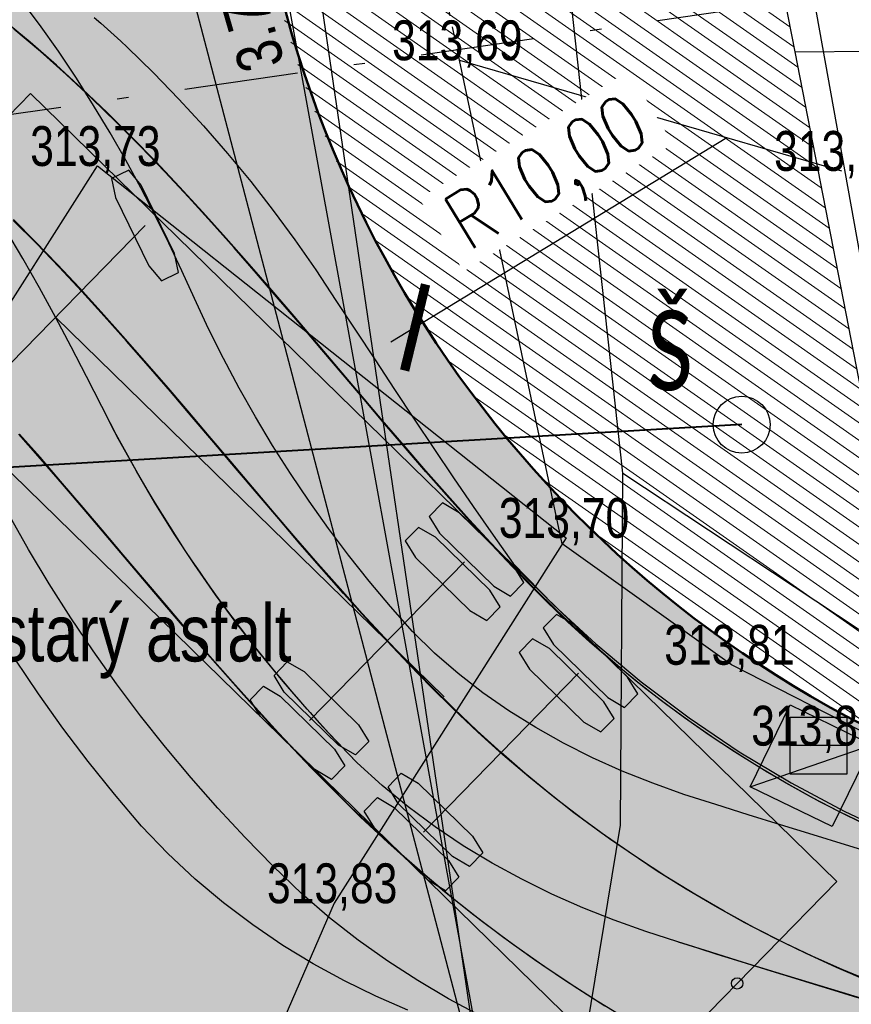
# Model space of a CAD drawing. Extents: x -783215 to -782699, y -1044860 to -1044498.
# Tile 26 of 60: x -783064.43 to -783057.12, y -1044721.93 to -1044713.29. Entities that reach past the tile are written whole.
import ezdxf
from ezdxf.enums import TextEntityAlignment as Align

# ---------------------------------------------------------------- set-up
doc = ezdxf.new("R2010")
doc.units = 0
doc.header["$MEASUREMENT"] = 0
for name, pattern in [('DASHED2', [0.375, 0.25, -0.125]), ('HIDDEN', [0.375, 0.25, -0.125]), ('ČERCHOVANÁX2', [2, 1, -0.5, 0, -0.5])]:
    doc.linetypes.add(name, pattern=pattern)
doc.layers.get('0').update_dxf_attribs({"linetype": 'CONTINUOUS'})
for name, color, linetype in [('51_DRAHY_KOL_SITUACE', 21, 'CONTINUOUS'), ('51_OSY_NAPRAV_SITUACE', 51, 'CONTINUOUS'), ('51_VNEJSI_OBRYS_SITUACE', 4, 'CONTINUOUS'), ('51_VOZIDLO', 7, 'CONTINUOUS'), ('A_kóty', 1, 'CONTINUOUS'), ('A_PŘÍČNÉ ŘEZY', 6, 'CONTINUOUS'), ('A_výšky a sklony', 1, 'CONTINUOUS'), ('KANS', 7, 'CONTINUOUS'), ('S_CETIN_METALIKA', 6, 'SDELSPOJO'), ('S_KAN_NÁVRH_ZN', 24, 'CONTINUOUS'), ('S_VODA', 150, 'VODVPITO'), ('Z_hrany ploch', 7, 'CONTINUOUS'), ('Z_oploceni', 64, 'PLOTDRTL'), ('Z_Popisy', 7, 'CONTINUOUS')]:
    doc.layers.add(name, color=color, linetype=linetype)
for name, color, linetype, lineweight in [('K_VOZOVKA', 242, 'CONTINUOUS', 50), ('KN_hranice pozemků', 140, 'CONTINUOUS', 30), ('S_KAN', 32, 'KANVSVO', 30), ('S_UV NOVÉ', 14, 'CONTINUOUS', 30), ('S_UV přípojky', 24, 'DASHED2', 40), ('Z_VÝŠKY', 7, 'CONTINUOUS', 9), ('Z_VÝŠKY NETISK', 252, 'CONTINUOUS', 9), ('šrafy-živice', 9, 'CONTINUOUS', 13)]:
    doc.layers.add(name, color=color, linetype=linetype, lineweight=lineweight)
doc.layers.add('šrafy zeleň', color=7, linetype='CONTINUOUS', lineweight=13, true_color=0xdaf1b1)
doc.styles.add('Legend', font='calibri.ttf')
doc.styles.add('ROMANS', font='romans.shx', dxfattribs={"width": 0.8})
doc.styles.add('Style-cs_Working', font='cs_Working.shx')
doc.styles.add('znacky', font='arial.ttf')
doc.linetypes.add('KANVSVO', pattern='A,7,-6.5,[9,civil.shx,S=1,R=0,X=0,Y=0],-6.5', length=20)
doc.linetypes.add('PLOTDRTL', pattern='A,5,[95,civil.shx,S=1,R=0,X=0,Y=0],5', length=10)
doc.linetypes.add('SDELSPOJO', pattern='A,7,-6,[31,civil.shx,S=1,R=0,X=0,Y=0],-6', length=19)
doc.linetypes.add('VODVPITO', pattern='A,7,-6.5,[2,civil.shx,S=1,R=0,X=0,Y=0],-6.5', length=20)

# ---------------------------------------------------------------- blocks, each defined once
blk = doc.blocks.new('UV')
at = {"layer": 'S_KAN_NÁVRH_ZN', "linetype": 'Continuous', "lineweight": 30, "ltscale": 0.7}
h = blk.add_hatch(color=256, dxfattribs=at)
h.dxf.hatch_style = 1
h.paths.add_polyline_path([(-0.8, 0.4), (-0.8, -0.4), (0, -0.4)])
blk.add_lwpolyline([(-0.8, 0.4), (0, 0.4), (0, -0.4), (-0.8, -0.4), (-0.8, 0.4), (0, -0.4)], dxfattribs=at)
blk = doc.blocks.new('6$3000')
at = {"color": 0}
blk.add_lwpolyline([(0.5, 0), (0.5, -0.5), (-0.5, -0.5), (-0.5, 0.5), (0.5, 0.5), (0.5, 0), (-0.5, 0)], dxfattribs=at)
blk = doc.blocks.new('_ArchTick')
at = {"color": 0, "linetype": 'ByBlock', "const_width": 0.15}
blk.add_lwpolyline([(-0.5, -0.5), (0.5, 0.5)], dxfattribs=at)

msp = doc.modelspace()

# ---------------------------------------------------------------- hatches: boundary and pattern name
at = {"layer": '51_VOZIDLO', "linetype": 'ByBlock', "true_color": 0x2f8dd0, "transparency": 33554560}
h = msp.add_hatch(color=142, dxfattribs=at)
h.dxf.hatch_style = 2
h.paths.add_polyline_path([(-783066.0802, -1044715.7247), (-783058.9986, -1044722.643), (-783057.2516, -1044720.8547), (-783064.3331, -1044713.9365)])
at = {"layer": '51_VOZIDLO', "linetype": 'ByBlock', "transparency": 33554560}
h = msp.add_hatch(color=9, dxfattribs=at)
h.dxf.hatch_style = 2
h.paths.add_polyline_path([(-783063.3595, -1044714.7406), (-783063.4699, -1044714.609), (-783063.6198, -1044714.6819), (-783063.5843, -1044714.85), (-783063.2926, -1044715.4495), (-783063.1822, -1044715.5811), (-783063.0324, -1044715.5082), (-783063.0678, -1044715.3401)])
h = msp.add_hatch(color=9, dxfattribs=at)
h.dxf.hatch_style = 2
h.paths.add_polyline_path([(-783060.5659, -1044717.6169), (-783060.7142, -1044717.5302), (-783060.8307, -1044717.6494), (-783060.7406, -1044717.7957), (-783060.2637, -1044718.2616), (-783060.1154, -1044718.3482), (-783059.9989, -1044718.229), (-783060.089, -1044718.0828)])
h = msp.add_hatch(color=9, dxfattribs=at)
h.dxf.hatch_style = 2
h.paths.add_polyline_path([(-783060.7755, -1044717.8315), (-783060.9238, -1044717.7448), (-783061.0403, -1044717.864), (-783060.9502, -1044718.0103), (-783060.4733, -1044718.4762), (-783060.325, -1044718.5628), (-783060.2085, -1044718.4436), (-783060.2986, -1044718.2973)])
h = msp.add_hatch(color=9, dxfattribs=at)
h.dxf.hatch_style = 2
h.paths.add_polyline_path([(-783059.5644, -1044718.5952), (-783059.7128, -1044718.5085), (-783059.8292, -1044718.6278), (-783059.7391, -1044718.774), (-783059.2623, -1044719.2399), (-783059.1139, -1044719.3266), (-783058.9975, -1044719.2074), (-783059.0876, -1044719.0611), (-783060.7755, -1044717.8315)], is_closed=False)
h = msp.add_hatch(color=9, dxfattribs=at)
h.dxf.hatch_style = 2
h.paths.add_polyline_path([(-783059.7741, -1044718.8098), (-783059.9224, -1044718.7231), (-783060.0389, -1044718.8424), (-783059.9488, -1044718.9886), (-783059.4719, -1044719.4545), (-783059.3236, -1044719.5412), (-783059.2071, -1044719.422), (-783059.2972, -1044719.2757), (-783059.0876, -1044719.0611)], is_closed=False)
h = msp.add_hatch(color=9, dxfattribs=at)
h.dxf.hatch_style = 2
h.paths.add_polyline_path([(-783062.1033, -1044719.1905), (-783062.1934, -1044719.0443), (-783062.0769, -1044718.9251), (-783061.9285, -1044719.0117), (-783061.4517, -1044719.4776), (-783061.3616, -1044719.6239), (-783061.478, -1044719.7431), (-783061.6264, -1044719.6564)])
h = msp.add_hatch(color=9, dxfattribs=at)
h.dxf.hatch_style = 2
h.paths.add_polyline_path([(-783062.3129, -1044719.4051), (-783062.403, -1044719.2589), (-783062.2865, -1044719.1396), (-783062.1382, -1044719.2263), (-783061.6613, -1044719.6922), (-783061.5712, -1044719.8385), (-783061.6877, -1044719.9577), (-783061.836, -1044719.871)])
h = msp.add_hatch(color=9, dxfattribs=at)
h.dxf.hatch_style = 2
h.paths.add_polyline_path([(-783061.3115, -1044720.3835), (-783061.4016, -1044720.2372), (-783061.2851, -1044720.118), (-783061.1368, -1044720.2046), (-783060.6599, -1044720.6705), (-783060.5698, -1044720.8168), (-783060.6863, -1044720.936), (-783060.8346, -1044720.8494), (-783062.1033, -1044719.1905)], is_closed=False)
h = msp.add_hatch(color=9, dxfattribs=at)
h.dxf.hatch_style = 2
h.paths.add_polyline_path([(-783061.1018, -1044720.1689), (-783061.1919, -1044720.0226), (-783061.0755, -1044719.9034), (-783060.9271, -1044719.9901), (-783060.4503, -1044720.4559), (-783060.3601, -1044720.6022), (-783060.4766, -1044720.7214), (-783060.625, -1044720.6348), (-783060.8346, -1044720.8494)], is_closed=False)
at = {"layer": 'šrafy zeleň', "linetype": 'ByBlock', "ltscale": 2500}
h = msp.add_hatch(dxfattribs=at)
h.set_pattern_fill('ANSI31', color=256, angle=100)
h.set_pattern_definition([(145, (0, 0), (-0.071697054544, -0.102394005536), [])])
edge = h.paths.add_edge_path()
edge.add_line((-783063.0315, -1044704.6391), (-783063.3951, -1044704.7397))
edge.add_line((-783063.3951, -1044704.7397), (-783062.3118, -1044712.219))
edge.add_arc((-783054.8335, -1044711.3097), 7.5334, 186.9327, 207.05148)
edge.add_line((-783061.5427, -1044714.7358), (-783063.0315, -1044704.6391))
edge = h.paths.add_edge_path()
edge.add_line((-783061.962, -1044706.945), (-783062.29, -1044704.595))
edge.add_line((-783062.29, -1044704.595), (-783062.0406, -1044704.3651))
edge.add_line((-783062.0406, -1044704.3651), (-783063.0315, -1044704.6391))
edge.add_line((-783063.0315, -1044704.6391), (-783061.5427, -1044714.7358))
edge.add_arc((-783052.4438, -1044710.5874), 10, 204.50928, 224.01791)
edge.add_line((-783059.635, -1044717.5362), (-783060.565, -1044713.644))
edge.add_line((-783060.565, -1044713.644), (-783061.962, -1044706.945))
h.paths.add_polyline_path([(-783059.47, -1044704.15), (-783061.605, -1044704.2446), (-783062.0406, -1044704.3651), (-783062.29, -1044704.595), (-783061.962, -1044706.945), (-783060.565, -1044713.644), (-783057.4288, -1044714.5517), (-783057.62, -1044713.57)])
edge = h.paths.add_edge_path()
edge.add_line((-783057.4288, -1044714.5517), (-783060.565, -1044713.644))
edge.add_line((-783060.565, -1044713.644), (-783059.635, -1044717.5362))
edge.add_arc((-783052.4438, -1044710.5874), 10, 224.01791, 232.4799)
edge.add_arc((-783052.3081, -1044710.368), 10.2567, 232.62552, 255.23566)
edge.add_line((-783054.922, -1044720.286), (-783055.5961, -1044718.6769))
edge.add_line((-783055.5961, -1044718.6769), (-783056.475, -1044718.556))
edge.add_line((-783056.475, -1044718.556), (-783056.5353, -1044718.2194))
edge.add_line((-783056.5353, -1044718.2194), (-783056.72, -1044718.19))
edge.add_line((-783056.72, -1044718.19), (-783057.4288, -1044714.5517))
h.paths.add_polyline_path([(-783059.5078, -1044703.9921), (-783060.7272, -1044704.0019), (-783061.605, -1044704.2446), (-783059.47, -1044704.15)])
at = {"layer": 'šrafy-živice', "ltscale": 0.2}
h = msp.add_hatch(color=256, dxfattribs=at)
h.dxf.hatch_style = 1
edge = h.paths.add_edge_path()
edge.add_line((-783070.1184, -1044674.2521), (-783086.4155, -1044653.5916))
edge.add_line((-783086.4155, -1044653.5916), (-783087.9471, -1044651.6499))
edge.add_arc((-783084.7212, -1044649.1395), 4.0876, 143.00909, 217.88969, ccw=False)
edge.add_line((-783087.9861, -1044646.68), (-783088.4191, -1044646.4299))
edge.add_arc((-783084.7198, -1044649.1422), 4.587, 143.75098, 217.89347)
edge.add_line((-783088.3397, -1044651.9595), (-783086.8081, -1044653.9013))
edge.add_line((-783086.8081, -1044653.9013), (-783091.9609, -1044657.9633))
edge.add_line((-783091.9609, -1044657.9633), (-783096.4277, -1044653.152))
edge.add_arc((-783098.9927, -1044655.5333), 3.5, 42.87269, 67.48061)
edge.add_line((-783097.6522, -1044652.3001), (-783098.0285, -1044652.1441))
edge.add_line((-783098.0285, -1044652.1441), (-783098.201, -1044652.588))
edge.add_line((-783098.201, -1044652.588), (-783098.2091, -1044652.6105))
edge.add_line((-783098.2091, -1044652.6105), (-783097.8437, -1044652.762))
edge.add_arc((-783098.9927, -1044655.5333), 3, 12.78212, 67.48061, ccw=False)
edge.add_line((-783096.067, -1044654.8695), (-783091.1923, -1044676.3569))
edge.add_arc((-783093.1427, -1044676.7993), 2, -83.61988, 12.78212, ccw=False)
edge.add_line((-783092.9205, -1044678.787), (-783093.4174, -1044678.8425))
edge.add_line((-783093.4174, -1044678.8425), (-783092.9729, -1044682.8177))
edge.add_line((-783092.9729, -1044682.8177), (-783075.8431, -1044680.9024))
edge.add_arc((-783075.5098, -1044683.8838), 3, 8.24136, 96.38012, ccw=False)
edge.add_line((-783072.5408, -1044683.4537), (-783067.7165, -1044716.7611))
edge.add_arc((-783073.6546, -1044717.6212), 6, -43.15293, 8.24136, ccw=False)
edge.add_line((-783069.2774, -1044721.7249), (-783072.7119, -1044725.3883))
edge.add_arc((-783063.9575, -1044733.5956), 12, 136.84707, 187.76067)
edge.add_line((-783075.8476, -1044735.2161), (-783075.6516, -1044736.6541))
edge.add_line((-783075.6516, -1044736.6541), (-783070.963, -1044736.0151))
edge.add_line((-783070.963, -1044736.0151), (-783071.0218, -1044735.5673))
edge.add_arc((-783065.073, -1044734.7855), 6, 136.84707, 187.48693, ccw=False)
edge.add_line((-783069.4502, -1044730.6818), (-783065.4845, -1044726.4518))
edge.add_arc((-783061.1073, -1044730.5555), 6, 82.6908, 136.84701, ccw=False)
edge.add_line((-783060.344, -1044724.6043), (-783055.5473, -1044725.213))
edge.add_line((-783055.5473, -1044725.213), (-783054.922, -1044720.286))
edge.add_arc((-783052.4109, -1044710.5675), 10.0377, 189.46998, 255.51275, ccw=False)
edge.add_line((-783062.3118, -1044712.219), (-783066.6384, -1044682.3475))
edge.add_arc((-783083.4628, -1044684.7843), 17, 8.24136, 38.28266)
edge = h.paths.add_edge_path(flags=16)
edge.add_line((-783087.5918, -1044671.8878), (-783089.0606, -1044665.4134))
edge.add_arc((-783088.0854, -1044665.1921), 1, 38.24519, 192.78212, ccw=False)
edge.add_line((-783087.3001, -1044664.5731), (-783083.1903, -1044669.7871))
edge.add_arc((-783085.1538, -1044671.3347), 2.5, -167.21788, 38.24519, ccw=False)

# ---------------------------------------------------------------- linework, layer by layer
at = {"linetype": 'ByBlock'}
for centre, radius, start, end in [((-783052.6598, -1044711.1254), 12.3672, 206.7116, 224.61818), ((-783021.5069, -1044604.1922), 122.9349, 252.416419, 255.087396)]:
    msp.add_arc(centre, radius, start, end, dxfattribs=at)
at = {"layer": '51_DRAHY_KOL_SITUACE', "linetype": 'ByBlock'}
for p, q in [((-783064.2534, -1044713.3312), (-783064.427, -1044713.0999)), ((-783064.3342, -1044713.4856), (-783064.5705, -1044713.2907)), ((-783064.2458, -1044713.5671), (-783064.4772, -1044713.3704)), ((-783064.0876, -1044713.5652), (-783064.2534, -1044713.3312)), ((-783064.1032, -1044713.6867), (-783064.3342, -1044713.4856)), ((-783064.0188, -1044713.7696), (-783064.2458, -1044713.5671)), ((-783063.9293, -1044713.8016), (-783064.0876, -1044713.5652)), ((-783063.8777, -1044713.894), (-783064.1032, -1044713.6867)), ((-783063.796, -1044713.9772), (-783064.0188, -1044713.7696)), ((-783063.7782, -1044714.0399), (-783063.9293, -1044713.8016)), ((-783063.6596, -1044714.1025), (-783063.8777, -1044713.894)), ((-783063.5774, -1044714.1891), (-783063.796, -1044713.9772)), ((-783063.6339, -1044714.2797), (-783063.7782, -1044714.0399)), ((-783063.4445, -1044714.3157), (-783063.6596, -1044714.1025)), ((-783063.363, -1044714.4048), (-783063.5774, -1044714.1891)), ((-783063.4962, -1044714.5208), (-783063.6339, -1044714.2797)), ((-783063.2326, -1044714.5332), (-783063.4445, -1044714.3157)), ((-783063.1525, -1044714.6235), (-783063.363, -1044714.4048)), ((-783063.3645, -1044714.7629), (-783063.4962, -1044714.5208)), ((-783063.0236, -1044714.7543), (-783063.2326, -1044714.5332)), ((-783062.9458, -1044714.8446), (-783063.1525, -1044714.6235)), ((-783063.2387, -1044715.0056), (-783063.3645, -1044714.7629)), ((-783062.8174, -1044714.9784), (-783063.0236, -1044714.7543)), ((-783062.7427, -1044715.0675), (-783062.9458, -1044714.8446)), ((-783063.1183, -1044715.249), (-783063.2387, -1044715.0056)), ((-783062.6139, -1044715.2048), (-783062.8174, -1044714.9784)), ((-783062.543, -1044715.2914), (-783062.7427, -1044715.0675)), ((-783062.4127, -1044715.4329), (-783062.6139, -1044715.2048)), ((-783063.003, -1044715.4927), (-783063.1183, -1044715.249)), ((-783062.3464, -1044715.5158), (-783062.543, -1044715.2914)), ((-783062.2137, -1044715.6621), (-783062.4127, -1044715.4329)), ((-783062.8923, -1044715.7366), (-783063.003, -1044715.4927)), ((-783062.1527, -1044715.74), (-783062.3464, -1044715.5158)), ((-783062.0167, -1044715.8919), (-783062.2137, -1044715.6621)), ((-783062.7686, -1044716.0015), (-783062.8923, -1044715.7366)), ((-783061.9617, -1044715.9635), (-783062.1527, -1044715.74)), ((-783061.8213, -1044716.1215), (-783062.0167, -1044715.8919)), ((-783061.7731, -1044716.1857), (-783061.9617, -1044715.9635)), ((-783062.6381, -1044716.2632), (-783062.7686, -1044716.0015)), ((-783061.6273, -1044716.3504), (-783061.8213, -1044716.1215)), ((-783061.5867, -1044716.4059), (-783061.7731, -1044716.1857)), ((-783062.5008, -1044716.5214), (-783062.6381, -1044716.2632)), ((-783061.4345, -1044716.578), (-783061.6273, -1044716.3504)), ((-783061.4023, -1044716.6237), (-783061.5867, -1044716.4059)), ((-783062.3569, -1044716.7759), (-783062.5008, -1044716.5214)), ((-783061.2425, -1044716.8038), (-783061.4345, -1044716.578)), ((-783061.2197, -1044716.8385), (-783061.4023, -1044716.6237)), ((-783062.2063, -1044717.0266), (-783062.3569, -1044716.7759)), ((-783061.0512, -1044717.027), (-783061.2425, -1044716.8038)), ((-783061.0386, -1044717.0498), (-783061.2197, -1044716.8385)), ((-783064.2433, -1044717.1442), (-783064.4341, -1044716.9265)), ((-783064.2486, -1044717.1298), (-783064.4275, -1044716.9254)), ((-783062.0493, -1044717.2733), (-783062.2063, -1044717.0266)), ((-783060.8603, -1044717.2471), (-783061.0512, -1044717.027)), ((-783060.859, -1044717.2571), (-783061.0386, -1044717.0498)), ((-783064.0683, -1044717.3385), (-783064.2486, -1044717.1298)), ((-783064.0523, -1044717.3654), (-783064.2433, -1044717.1442)), ((-783061.8858, -1044717.5158), (-783062.0493, -1044717.2733)), ((-783060.6695, -1044717.4636), (-783060.8603, -1044717.2471)), ((-783060.6806, -1044717.4598), (-783060.859, -1044717.2571)), ((-783063.8867, -1044717.5511), (-783064.0683, -1044717.3385)), ((-783063.8608, -1044717.5894), (-783064.0523, -1044717.3654)), ((-783060.5035, -1044717.6575), (-783060.6806, -1044717.4598)), ((-783061.7161, -1044717.754), (-783061.8858, -1044717.5158)), ((-783060.4787, -1044717.6758), (-783060.6695, -1044717.4636)), ((-783064.3486, -1044717.939), (-783064.522, -1044717.6323)), ((-783063.7035, -1044717.7669), (-783063.8867, -1044717.5511)), ((-783063.6686, -1044717.8158), (-783063.8608, -1044717.5894)), ((-783060.3274, -1044717.8498), (-783060.5035, -1044717.6575)), ((-783060.2876, -1044717.8832), (-783060.4787, -1044717.6758)), ((-783063.5184, -1044717.9856), (-783063.7035, -1044717.7669)), ((-783061.5403, -1044717.9877), (-783061.7161, -1044717.754)), ((-783063.4754, -1044718.0439), (-783063.6686, -1044717.8158)), ((-783060.1525, -1044718.0362), (-783060.3274, -1044717.8498)), ((-783060.0963, -1044718.0852), (-783060.2876, -1044717.8832)), ((-783064.1673, -1044718.241), (-783064.3486, -1044717.939)), ((-783063.3314, -1044718.2065), (-783063.5184, -1044717.9856)), ((-783063.281, -1044718.2731), (-783063.4754, -1044718.0439)), ((-783061.3584, -1044718.2167), (-783061.5403, -1044717.9877)), ((-783059.9786, -1044718.2163), (-783060.1525, -1044718.0362)), ((-783059.9045, -1044718.2812), (-783060.0963, -1044718.0852)), ((-783063.1421, -1044718.4291), (-783063.3314, -1044718.2065)), ((-783061.1706, -1044718.4409), (-783061.3584, -1044718.2167)), ((-783059.806, -1044718.3898), (-783059.9786, -1044718.2163)), ((-783063.9782, -1044718.5382), (-783064.1673, -1044718.241)), ((-783063.0851, -1044718.5029), (-783063.281, -1044718.2731)), ((-783059.7121, -1044718.4707), (-783059.9045, -1044718.2812)), ((-783059.6145, -1044718.5738), (-783059.806, -1044718.3898)), ((-783062.9502, -1044718.6529), (-783063.1421, -1044718.4291)), ((-783060.977, -1044718.6601), (-783061.1706, -1044718.4409)), ((-783059.5193, -1044718.6532), (-783059.7121, -1044718.4707)), ((-783063.7815, -1044718.8303), (-783063.9782, -1044718.5382)), ((-783062.8875, -1044718.7326), (-783063.0851, -1044718.5029)), ((-783059.4183, -1044718.7528), (-783059.6145, -1044718.5738)), ((-783062.7557, -1044718.8772), (-783062.9502, -1044718.6529)), ((-783060.7827, -1044718.8494), (-783060.977, -1044718.6601)), ((-783059.326, -1044718.8282), (-783059.5193, -1044718.6532)), ((-783062.6878, -1044718.9616), (-783062.8875, -1044718.7326)), ((-783059.2176, -1044718.9266), (-783059.4183, -1044718.7528)), ((-783063.5772, -1044719.1172), (-783063.7815, -1044718.8303)), ((-783059.1323, -1044718.995), (-783059.326, -1044718.8282)), ((-783062.5581, -1044719.1015), (-783062.7557, -1044718.8772)), ((-783060.5766, -1044719.0285), (-783060.7827, -1044718.8494)), ((-783059.0123, -1044719.0952), (-783059.2176, -1044718.9266)), ((-783062.4859, -1044719.1892), (-783062.6878, -1044718.9616)), ((-783058.9383, -1044719.1532), (-783059.1323, -1044718.995)), ((-783062.3573, -1044719.3252), (-783062.5581, -1044719.1015)), ((-783060.3594, -1044719.1971), (-783060.5766, -1044719.0285)), ((-783058.8028, -1044719.2584), (-783059.0123, -1044719.0952)), ((-783063.3655, -1044719.3987), (-783063.5772, -1044719.1172)), ((-783062.2815, -1044719.4149), (-783062.4859, -1044719.1892)), ((-783058.7443, -1044719.3024), (-783058.9383, -1044719.1532)), ((-783060.1319, -1044719.3553), (-783060.3594, -1044719.1971)), ((-783058.5891, -1044719.4162), (-783058.8028, -1044719.2584)), ((-783062.1531, -1044719.5475), (-783062.3573, -1044719.3252)), ((-783059.895, -1044719.503), (-783060.1319, -1044719.3553)), ((-783058.5296, -1044719.4586), (-783058.7443, -1044719.3024)), ((-783063.1466, -1044719.6746), (-783063.3655, -1044719.3987)), ((-783062.0745, -1044719.6381), (-783062.2815, -1044719.4149)), ((-783058.3713, -1044719.5683), (-783058.5891, -1044719.4162)), ((-783059.6494, -1044719.6403), (-783059.895, -1044719.503)), ((-783058.3108, -1044719.6091), (-783058.5296, -1044719.4586)), ((-783061.9451, -1044719.7679), (-783062.1531, -1044719.5475)), ((-783058.1496, -1044719.7148), (-783058.3713, -1044719.5683)), ((-783058.0882, -1044719.754), (-783058.3108, -1044719.6091)), ((-783062.9206, -1044719.9447), (-783063.1466, -1044719.6746)), ((-783061.8646, -1044719.858), (-783062.0745, -1044719.6381)), ((-783059.3958, -1044719.7674), (-783059.6494, -1044719.6403)), ((-783061.7333, -1044719.9857), (-783061.9451, -1044719.7679)), ((-783059.1349, -1044719.8843), (-783059.3958, -1044719.7674)), ((-783057.9242, -1044719.8555), (-783058.1496, -1044719.7148)), ((-783057.8619, -1044719.893), (-783058.0882, -1044719.754)), ((-783061.6517, -1044720.074), (-783061.8646, -1044719.858)), ((-783057.6952, -1044719.9903), (-783057.9242, -1044719.8555)), ((-783062.6876, -1044720.2089), (-783062.9206, -1044719.9447)), ((-783058.8673, -1044719.9915), (-783059.1349, -1044719.8843)), ((-783057.632, -1044720.0261), (-783057.8619, -1044719.893)), ((-783061.5174, -1044720.2002), (-783061.7333, -1044719.9857)), ((-783058.5935, -1044720.0893), (-783058.8673, -1044719.9915)), ((-783057.4627, -1044720.1192), (-783057.6952, -1044719.9903)), ((-783057.3988, -1044720.1533), (-783057.632, -1044720.0261)), ((-783061.4357, -1044720.2856), (-783061.6517, -1044720.074)), ((-783058.3141, -1044720.178), (-783058.5935, -1044720.0893)), ((-783057.2269, -1044720.242), (-783057.4627, -1044720.1192)), ((-783062.4478, -1044720.4668), (-783062.6876, -1044720.2089)), ((-783061.2974, -1044720.4107), (-783061.5174, -1044720.2002)), ((-783058.0294, -1044720.2679), (-783058.3141, -1044720.178)), ((-783057.1623, -1044720.2743), (-783057.3988, -1044720.1533)), ((-783061.1945, -1044720.5112), (-783061.4357, -1044720.2856)), ((-783057.7445, -1044720.3572), (-783058.0294, -1044720.2679)), ((-783056.9999, -1044720.351), (-783057.2269, -1044720.242)), ((-783056.9228, -1044720.3893), (-783057.1623, -1044720.2743)), ((-783057.4593, -1044720.4457), (-783057.7445, -1044720.3572)), ((-783062.2014, -1044720.7185), (-783062.4478, -1044720.4668)), ((-783061.073, -1044720.6164), (-783061.2974, -1044720.4107)), ((-783057.174, -1044720.5336), (-783057.4593, -1044720.4457)), ((-783060.9476, -1044720.7305), (-783061.1945, -1044720.5112)), ((-783056.8884, -1044720.6208), (-783057.174, -1044720.5336)), ((-783060.8444, -1044720.8167), (-783061.073, -1044720.6164)), ((-783061.9486, -1044720.9636), (-783062.2014, -1044720.7185)), ((-783060.695, -1044720.9434), (-783060.9476, -1044720.7305)), ((-783060.6114, -1044721.0109), (-783060.8444, -1044720.8167)), ((-783061.7051, -1044721.173), (-783061.9486, -1044720.9636)), ((-783060.437, -1044721.1496), (-783060.695, -1044720.9434)), ((-783060.3741, -1044721.1982), (-783060.6114, -1044721.0109)), ((-783061.4535, -1044721.3696), (-783061.7051, -1044721.173)), ((-783060.1737, -1044721.349), (-783060.437, -1044721.1496)), ((-783060.1096, -1044721.396), (-783060.3741, -1044721.1982)), ((-783059.9053, -1044721.5416), (-783060.1737, -1044721.349)), ((-783061.1949, -1044721.5534), (-783061.4535, -1044721.3696)), ((-783059.84, -1044721.5869), (-783060.1096, -1044721.396)), ((-783060.9302, -1044721.7244), (-783061.1949, -1044721.5534)), ((-783059.632, -1044721.7271), (-783059.9053, -1044721.5416)), ((-783059.5656, -1044721.7707), (-783059.84, -1044721.5869)), ((-783060.6604, -1044721.883), (-783060.9302, -1044721.7244)), ((-783059.354, -1044721.9055), (-783059.632, -1044721.7271)), ((-783059.2865, -1044721.9474), (-783059.5656, -1044721.7707)), ((-783060.3862, -1044722.0293), (-783060.6604, -1044721.883)), ((-783059.0715, -1044722.0767), (-783059.354, -1044721.9055))]:
    msp.add_line(p, q, dxfattribs=at)
at = {"layer": '51_OSY_NAPRAV_SITUACE', "linetype": 'ByBlock'}
for p, q in [((-783064.2809, -1044715.2533), (-783064.4843, -1044715.0495)), ((-783064.2886, -1044715.2378), (-783064.483, -1044715.0429)), ((-783064.3988, -1044715.3855), (-783064.5483, -1044715.132)), ((-783064.0952, -1044715.4379), (-783064.2886, -1044715.2378)), ((-783064.0798, -1044715.4617), (-783064.2809, -1044715.2533)), ((-783064.2536, -1044715.6416), (-783064.3988, -1044715.3855)), ((-783063.9028, -1044715.6428), (-783064.0952, -1044715.4379)), ((-783063.8808, -1044715.6742), (-783064.0798, -1044715.4617)), ((-783064.1122, -1044715.8998), (-783064.2536, -1044715.6416)), ((-783063.7114, -1044715.8521), (-783063.9028, -1044715.6428)), ((-783063.6838, -1044715.8902), (-783063.8808, -1044715.6742)), ((-783063.9743, -1044716.1599), (-783064.1122, -1044715.8998)), ((-783063.5207, -1044716.0651), (-783063.7114, -1044715.8521)), ((-783063.4885, -1044716.109), (-783063.6838, -1044715.8902)), ((-783063.3306, -1044716.2814), (-783063.5207, -1044716.0651)), ((-783063.8395, -1044716.4215), (-783063.9743, -1044716.1599)), ((-783063.2948, -1044716.33), (-783063.4885, -1044716.109)), ((-783063.141, -1044716.5003), (-783063.3306, -1044716.2814)), ((-783063.1025, -1044716.5527), (-783063.2948, -1044716.33)), ((-783063.7071, -1044716.6845), (-783063.8395, -1044716.4215)), ((-783062.9517, -1044716.7215), (-783063.141, -1044716.5003)), ((-783062.9112, -1044716.7765), (-783063.1025, -1044716.5527)), ((-783063.5586, -1044716.9703), (-783063.7071, -1044716.6845)), ((-783062.7624, -1044716.9442), (-783062.9517, -1044716.7215)), ((-783062.7208, -1044717.0007), (-783062.9112, -1044716.7765)), ((-783063.4027, -1044717.2521), (-783063.5586, -1044716.9703)), ((-783062.5729, -1044717.168), (-783062.7624, -1044716.9442)), ((-783062.5311, -1044717.2249), (-783062.7208, -1044717.0007)), ((-783062.3829, -1044717.3923), (-783062.5729, -1044717.168)), ((-783063.2395, -1044717.5298), (-783063.4027, -1044717.2521)), ((-783062.3417, -1044717.4484), (-783062.5311, -1044717.2249)), ((-783062.1923, -1044717.6164), (-783062.3829, -1044717.3923)), ((-783062.1524, -1044717.6707), (-783062.3417, -1044717.4484)), ((-783063.0692, -1044717.8031), (-783063.2395, -1044717.5298)), ((-783062.0007, -1044717.8399), (-783062.1923, -1044717.6164)), ((-783061.9631, -1044717.8912), (-783062.1524, -1044717.6707)), ((-783062.8918, -1044718.0719), (-783063.0692, -1044717.8031)), ((-783061.808, -1044718.0622), (-783062.0007, -1044717.8399)), ((-783061.7734, -1044718.1093), (-783061.9631, -1044717.8912)), ((-783061.6138, -1044718.2825), (-783061.808, -1044718.0622)), ((-783062.7074, -1044718.336), (-783062.8918, -1044718.0719)), ((-783061.5833, -1044718.3245), (-783061.7734, -1044718.1093)), ((-783061.418, -1044718.5005), (-783061.6138, -1044718.2825)), ((-783061.3925, -1044718.5362), (-783061.5833, -1044718.3245)), ((-783062.5162, -1044718.5952), (-783062.7074, -1044718.336)), ((-783061.2204, -1044718.7153), (-783061.418, -1044718.5005)), ((-783061.2009, -1044718.7439), (-783061.3925, -1044718.5362)), ((-783062.3183, -1044718.8494), (-783062.5162, -1044718.5952)), ((-783061.0207, -1044718.9265), (-783061.2204, -1044718.7153)), ((-783061.0085, -1044718.9471), (-783061.2009, -1044718.7439)), ((-783062.1139, -1044719.0983), (-783062.3183, -1044718.8494)), ((-783060.8189, -1044719.1335), (-783061.0207, -1044718.9265)), ((-783060.8152, -1044719.1452), (-783061.0085, -1044718.9471)), ((-783061.9031, -1044719.3418), (-783062.1139, -1044719.0983)), ((-783060.6148, -1044719.3355), (-783060.8189, -1044719.1335)), ((-783060.6208, -1044719.3377), (-783060.8152, -1044719.1452)), ((-783061.686, -1044719.5797), (-783061.9031, -1044719.3418)), ((-783060.4045, -1044719.5425), (-783060.6208, -1044719.3377)), ((-783060.4083, -1044719.5319), (-783060.6148, -1044719.3355)), ((-783060.1995, -1044719.7223), (-783060.4083, -1044719.5319)), ((-783061.4628, -1044719.8119), (-783061.686, -1044719.5797)), ((-783060.1829, -1044719.7416), (-783060.4045, -1044719.5425)), ((-783059.9883, -1044719.9059), (-783060.1995, -1044719.7223)), ((-783059.9563, -1044719.935), (-783060.1829, -1044719.7416)), ((-783061.2439, -1044720.0112), (-783061.4628, -1044719.8119)), ((-783059.7748, -1044720.0821), (-783059.9883, -1044719.9059)), ((-783059.7246, -1044720.1224), (-783059.9563, -1044719.935)), ((-783061.015, -1044720.199), (-783061.2439, -1044720.0112)), ((-783059.5592, -1044720.2503), (-783059.7748, -1044720.0821)), ((-783059.4882, -1044720.3037), (-783059.7246, -1044720.1224)), ((-783060.7771, -1044720.3752), (-783061.015, -1044720.199)), ((-783059.3196, -1044720.4273), (-783059.5592, -1044720.2503)), ((-783059.2472, -1044720.4789), (-783059.4882, -1044720.3037)), ((-783060.5311, -1044720.5399), (-783060.7771, -1044720.3752)), ((-783059.0754, -1044720.598), (-783059.3196, -1044720.4273)), ((-783059.0016, -1044720.6477), (-783059.2472, -1044720.4789)), ((-783060.2777, -1044720.693), (-783060.5311, -1044720.5399)), ((-783058.8269, -1044720.7623), (-783059.0754, -1044720.598)), ((-783058.7518, -1044720.8102), (-783059.0016, -1044720.6477)), ((-783060.0178, -1044720.8348), (-783060.2777, -1044720.693)), ((-783058.5742, -1044720.9202), (-783058.8269, -1044720.7623)), ((-783058.4978, -1044720.9661), (-783058.7518, -1044720.8102)), ((-783059.7522, -1044720.9655), (-783060.0178, -1044720.8348)), ((-783058.3175, -1044721.0714), (-783058.5742, -1044720.9202)), ((-783059.4815, -1044721.0853), (-783059.7522, -1044720.9655)), ((-783058.2399, -1044721.1154), (-783058.4978, -1044720.9661)), ((-783059.2063, -1044721.1947), (-783059.4815, -1044721.0853)), ((-783058.0569, -1044721.216), (-783058.3175, -1044721.0714)), ((-783057.9781, -1044721.2579), (-783058.2399, -1044721.1154)), ((-783058.9274, -1044721.2939), (-783059.2063, -1044721.1947)), ((-783057.7927, -1044721.3537), (-783058.0569, -1044721.216)), ((-783057.7128, -1044721.3937), (-783057.9781, -1044721.2579)), ((-783058.6452, -1044721.3833), (-783058.9274, -1044721.2939)), ((-783058.3575, -1044721.4741), (-783058.6452, -1044721.3833)), ((-783057.525, -1044721.4846), (-783057.7927, -1044721.3537)), ((-783057.461, -1044721.5128), (-783057.7128, -1044721.3937)), ((-783058.0696, -1044721.5641), (-783058.3575, -1044721.4741)), ((-783057.254, -1044721.6086), (-783057.525, -1044721.4846)), ((-783057.2037, -1044721.6267), (-783057.461, -1044721.5128)), ((-783057.7816, -1044721.6535), (-783058.0696, -1044721.5641)), ((-783056.9798, -1044721.7255), (-783057.254, -1044721.6086)), ((-783057.4932, -1044721.7421), (-783057.7816, -1044721.6535)), ((-783056.9412, -1044721.7355), (-783057.2037, -1044721.6267)), ((-783057.2047, -1044721.8301), (-783057.4932, -1044721.7421)), ((-783056.916, -1044721.9173), (-783057.2047, -1044721.8301))]:
    msp.add_line(p, q, dxfattribs=at)
at = {"layer": '51_VNEJSI_OBRYS_SITUACE', "linetype": 'ByBlock'}
for p, q in [((-783063.7742, -1044713.2679), (-783063.7146, -1044713.3189)), ((-783063.7146, -1044713.3189), (-783063.6557, -1044713.3705)), ((-783063.6557, -1044713.3705), (-783063.5973, -1044713.4229)), ((-783063.5973, -1044713.4229), (-783063.5395, -1044713.476)), ((-783063.5395, -1044713.476), (-783063.4824, -1044713.5298)), ((-783063.4824, -1044713.5298), (-783063.253, -1044713.7539)), ((-783063.253, -1044713.7539), (-783063.0297, -1044713.9841)), ((-783063.0297, -1044713.9841), (-783062.8127, -1044714.2203)), ((-783062.8127, -1044714.2203), (-783062.6021, -1044714.4622)), ((-783062.6021, -1044714.4622), (-783062.3981, -1044714.7097)), ((-783062.3981, -1044714.7097), (-783062.2009, -1044714.9626)), ((-783062.2009, -1044714.9626), (-783062.0105, -1044715.2206)), ((-783062.0105, -1044715.2206), (-783061.8271, -1044715.4837)), ((-783061.8271, -1044715.4837), (-783061.6508, -1044715.7517)), ((-783061.6508, -1044715.7517), (-783061.4777, -1044716.0128)), ((-783061.4777, -1044716.0128), (-783061.3055, -1044716.2739)), ((-783061.3055, -1044716.2739), (-783061.1338, -1044716.5345)), ((-783061.1338, -1044716.5345), (-783060.9622, -1044716.7941)), ((-783060.9622, -1044716.7941), (-783060.7904, -1044717.0523)), ((-783060.7904, -1044717.0523), (-783060.6179, -1044717.3086)), ((-783060.6179, -1044717.3086), (-783060.4442, -1044717.5625)), ((-783060.4442, -1044717.5625), (-783060.2691, -1044717.8135)), ((-783060.2691, -1044717.8135), (-783060.092, -1044718.0611)), ((-783060.092, -1044718.0611), (-783059.7354, -1044718.4282)), ((-783059.7354, -1044718.4282), (-783059.3677, -1044718.7665)), ((-783059.3677, -1044718.7665), (-783058.9694, -1044719.0999)), ((-783064.2613, -1044719.2076), (-783064.4678, -1044718.9031)), ((-783058.9694, -1044719.0999), (-783058.546, -1044719.4186)), ((-783064.0469, -1044719.5067), (-783064.2613, -1044719.2076)), ((-783058.546, -1044719.4186), (-783058.1066, -1044719.7149)), ((-783063.8249, -1044719.8001), (-783064.0469, -1044719.5067)), ((-783058.1066, -1044719.7149), (-783057.6523, -1044719.9882)), ((-783063.5953, -1044720.0876), (-783063.8249, -1044719.8001)), ((-783057.6523, -1044719.9882), (-783057.1844, -1044720.2376)), ((-783063.3583, -1044720.3689), (-783063.5953, -1044720.0876)), ((-783057.1844, -1044720.2376), (-783056.7042, -1044720.4625)), ((-783063.1271, -1044720.6085), (-783063.3583, -1044720.3689)), ((-783062.8863, -1044720.8329), (-783063.1271, -1044720.6085)), ((-783062.6369, -1044721.042), (-783062.8863, -1044720.8329)), ((-783062.3801, -1044721.2359), (-783062.6369, -1044721.042)), ((-783062.1169, -1044721.4146), (-783062.3801, -1044721.2359)), ((-783061.8483, -1044721.5784), (-783062.1169, -1044721.4146)), ((-783061.575, -1044721.7275), (-783061.8483, -1044721.5784)), ((-783061.298, -1044721.8622), (-783061.575, -1044721.7275)), ((-783061.018, -1044721.9828), (-783061.298, -1044721.8622))]:
    msp.add_line(p, q, dxfattribs=at)
at = {"layer": '51_VOZIDLO', "color": 7, "linetype": 'ByBlock', "true_color": 0x000000}
for p, q in [((-783064.3331, -1044713.9365), (-783066.0802, -1044715.7247)), ((-783057.2516, -1044720.8547), (-783064.3331, -1044713.9365)), ((-783063.4699, -1044714.609), (-783063.6198, -1044714.6819)), ((-783063.3595, -1044714.7406), (-783063.4699, -1044714.609)), ((-783063.6198, -1044714.6819), (-783063.5843, -1044714.85)), ((-783063.0678, -1044715.3401), (-783063.3595, -1044714.7406)), ((-783063.5843, -1044714.85), (-783063.2926, -1044715.4495)), ((-783063.3261, -1044715.0951), (-783064.8984, -1044716.7045)), ((-783063.0324, -1044715.5082), (-783063.0678, -1044715.3401)), ((-783063.2926, -1044715.4495), (-783063.1822, -1044715.5811)), ((-783063.1822, -1044715.5811), (-783063.0324, -1044715.5082)), ((-783066.0802, -1044715.7247), (-783058.9986, -1044722.643)), ((-783064.1122, -1044715.8998), (-783060.7002, -1044719.2331)), ((-783060.7142, -1044717.5302), (-783060.8307, -1044717.6494)), ((-783060.5659, -1044717.6169), (-783060.7142, -1044717.5302)), ((-783060.089, -1044718.0828), (-783060.5659, -1044717.6169)), ((-783060.8307, -1044717.6494), (-783060.7406, -1044717.7957)), ((-783060.9238, -1044717.7448), (-783061.0403, -1044717.864)), ((-783060.7755, -1044717.8315), (-783060.9238, -1044717.7448)), ((-783060.7406, -1044717.7957), (-783060.2637, -1044718.2616)), ((-783061.0403, -1044717.864), (-783060.9502, -1044718.0103)), ((-783060.2986, -1044718.2973), (-783060.7755, -1044717.8315)), ((-783060.5196, -1044718.0465), (-783061.8823, -1044719.4414)), ((-783060.9502, -1044718.0103), (-783060.4733, -1044718.4762)), ((-783059.9989, -1044718.229), (-783060.089, -1044718.0828)), ((-783060.1154, -1044718.3482), (-783059.9989, -1044718.229)), ((-783060.2085, -1044718.4436), (-783060.2986, -1044718.2973)), ((-783060.2637, -1044718.2616), (-783060.1154, -1044718.3482)), ((-783060.4733, -1044718.4762), (-783060.325, -1044718.5628)), ((-783060.325, -1044718.5628), (-783060.2085, -1044718.4436)), ((-783059.7128, -1044718.5085), (-783059.8292, -1044718.6278)), ((-783059.5644, -1044718.5952), (-783059.7128, -1044718.5085)), ((-783059.8292, -1044718.6278), (-783059.7391, -1044718.774)), ((-783059.0876, -1044719.0611), (-783059.5644, -1044718.5952)), ((-783059.9224, -1044718.7231), (-783060.0389, -1044718.8424)), ((-783059.7741, -1044718.8098), (-783059.9224, -1044718.7231)), ((-783060.0389, -1044718.8424), (-783059.9488, -1044718.9886)), ((-783059.2972, -1044719.2757), (-783059.7741, -1044718.8098)), ((-783059.7391, -1044718.774), (-783059.2623, -1044719.2399)), ((-783062.1934, -1044719.0443), (-783062.0769, -1044718.9251)), ((-783062.0769, -1044718.9251), (-783061.9285, -1044719.0117)), ((-783061.9285, -1044719.0117), (-783061.4517, -1044719.4776)), ((-783059.9488, -1044718.9886), (-783059.4719, -1044719.4545)), ((-783062.1033, -1044719.1905), (-783062.1934, -1044719.0443)), ((-783059.5182, -1044719.0249), (-783060.8809, -1044720.4197)), ((-783058.9975, -1044719.2074), (-783059.0876, -1044719.0611)), ((-783062.403, -1044719.2589), (-783062.2865, -1044719.1396)), ((-783062.2865, -1044719.1396), (-783062.1382, -1044719.2263)), ((-783061.6264, -1044719.6564), (-783062.1033, -1044719.1905)), ((-783062.3129, -1044719.4051), (-783062.403, -1044719.2589)), ((-783062.1382, -1044719.2263), (-783061.6613, -1044719.6922)), ((-783059.2071, -1044719.422), (-783059.2972, -1044719.2757)), ((-783059.2623, -1044719.2399), (-783059.1139, -1044719.3266)), ((-783059.1139, -1044719.3266), (-783058.9975, -1044719.2074)), ((-783061.836, -1044719.871), (-783062.3129, -1044719.4051)), ((-783059.3236, -1044719.5412), (-783059.2071, -1044719.422)), ((-783061.4517, -1044719.4776), (-783061.3616, -1044719.6239)), ((-783059.4719, -1044719.4545), (-783059.3236, -1044719.5412)), ((-783061.6613, -1044719.6922), (-783061.5712, -1044719.8385)), ((-783061.478, -1044719.7431), (-783061.6264, -1044719.6564)), ((-783061.3616, -1044719.6239), (-783061.478, -1044719.7431)), ((-783061.6877, -1044719.9577), (-783061.836, -1044719.871)), ((-783061.5712, -1044719.8385), (-783061.6877, -1044719.9577)), ((-783061.1919, -1044720.0226), (-783061.0755, -1044719.9034)), ((-783061.0755, -1044719.9034), (-783060.9271, -1044719.9901)), ((-783061.1018, -1044720.1689), (-783061.1919, -1044720.0226)), ((-783060.9271, -1044719.9901), (-783060.4503, -1044720.4559)), ((-783061.4016, -1044720.2372), (-783061.2851, -1044720.118)), ((-783061.2851, -1044720.118), (-783061.1368, -1044720.2046)), ((-783061.1368, -1044720.2046), (-783060.6599, -1044720.6705)), ((-783060.625, -1044720.6348), (-783061.1018, -1044720.1689)), ((-783061.3115, -1044720.3835), (-783061.4016, -1044720.2372)), ((-783060.8346, -1044720.8494), (-783061.3115, -1044720.3835)), ((-783060.4503, -1044720.4559), (-783060.3601, -1044720.6022)), ((-783060.4766, -1044720.7214), (-783060.625, -1044720.6348)), ((-783060.3601, -1044720.6022), (-783060.4766, -1044720.7214)), ((-783060.6599, -1044720.6705), (-783060.5698, -1044720.8168)), ((-783060.5698, -1044720.8168), (-783060.6863, -1044720.936)), ((-783060.6863, -1044720.936), (-783060.8346, -1044720.8494)), ((-783058.9986, -1044722.643), (-783057.2516, -1044720.8547))]:
    msp.add_line(p, q, dxfattribs=at)
msp.add_circle((-783058.1251, -1044721.7488), 0.05, dxfattribs=at)
at = {"layer": 'A_kóty', "linetype": 'ByBlock', "ltscale": 2500}
msp.add_line((-783058.2164, -1044714.3237), (-783061.1679, -1044716.1195), dxfattribs=at)
at = {"layer": 'K_VOZOVKA', "transparency": 33554687}
msp.add_lwpolyline([(-783087.9861, -1044646.68), (-783088.2702, -1044647.1717, 0.307074), (-783087.9471, -1044651.6499), (-783070.1125, -1044674.2597, -0.131692), (-783066.6384, -1044682.3475), (-783062.3405, -1044712.0208, 0.290701), (-783055.3544, -1044720.1544), (-783054.922, -1044720.286)], format="xyb", dxfattribs=at)
at = {"layer": 'KN_hranice pozemků', "linetype": 'Continuous'}
for p, q in [((-783059.47, -1044704.15), (-783057.62, -1044713.57)), ((-783057.62, -1044713.57), (-783044.79, -1044713.48)), ((-783057.62, -1044713.57), (-783056.72, -1044718.19))]:
    msp.add_line(p, q, dxfattribs=at).dxf.unprotected_set("ltscale", 0)
at = {"layer": 'S_CETIN_METALIKA', "ltscale": 0.2, "flags": 128}
for points in [[(-783059.13, -1044717.27), (-783059.59, -1044713.07), (-783060.7, -1044700.74)], [(-783059.13, -1044717.27), (-783056.12, -1044719.26), (-783054.14, -1044720.12), (-783043.1, -1044721.37), (-783042.03, -1044718.1), (-783039.24, -1044713.48)], [(-783067.86, -1044755.71), (-783069.35, -1044743.04), (-783070.11, -1044734.14), (-783068.93, -1044731.35), (-783066.95, -1044729.35), (-783063.73, -1044728.17), (-783061.31, -1044727.78), (-783059.87, -1044725.76), (-783060.15, -1044723.87), (-783059.52, -1044722.6), (-783059.15, -1044720.36), (-783059.13, -1044717.27)], [(-783059.15, -1044720.36), (-783059.13, -1044717.27)]]:
    msp.add_lwpolyline(points, dxfattribs=at)
at = {"layer": 'S_UV NOVÉ'}
msp.add_circle((-783058.0854, -1044716.843), 0.25, dxfattribs=at)
at = {"layer": 'S_UV přípojky', "linetype": 'KANVSVO', "ltscale": 0.1}
msp.add_lwpolyline([(-783058.0854, -1044716.843), (-783081.53, -1044718.215)], dxfattribs=at)
at = {"layer": 'Z_hrany ploch', "linetype": 'HIDDEN'}
msp.add_line((-783060.565, -1044713.644), (-783061.962, -1044706.945), dxfattribs=at).dxf.unprotected_set("ltscale", 0)
at = {"layer": 'Z_hrany ploch', "linetype": 'Continuous'}
for p, q in [((-783059.662, -1044717.89), (-783060.565, -1044713.644)), ((-783060.565, -1044713.644), (-783057.21, -1044714.615)), ((-783065.719, -1044717.668), (-783063.744, -1044714.572)), ((-783063.744, -1044714.572), (-783059.628, -1044717.837)), ((-783059.628, -1044717.837), (-783061.664, -1044721.045)), ((-783058.175, -1044718.951), (-783059.662, -1044717.89)), ((-783056.503, -1044719.805), (-783058.175, -1044718.951)), ((-783061.664, -1044721.045), (-783063.231, -1044724.646))]:
    msp.add_line(p, q, dxfattribs=at).dxf.unprotected_set("ltscale", 0)
at = {"layer": 'Z_oploceni', "linetype": 'PLOTDRTL', "ltscale": 0.2}
msp.add_line((-783059.044, -1044704.228), (-783056.475, -1044718.556), dxfattribs=at)

# ---------------------------------------------------------------- block references
at = {"layer": 'A_kóty', "linetype": 'ByBlock', "ltscale": 2500, "xscale": 0.55, "yscale": 0.55, "zscale": 0.55, "rotation": 211.3183523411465}
msp.add_blockref('_ArchTick', (-783060.9543, -1044715.9896), dxfattribs=at)
at = {"layer": 'KANS', "color": 42, "linetype": 'Continuous', "xscale": 0.5, "yscale": 0.5}
msp.add_blockref('6$3000', (-783057.411, -1044719.661), dxfattribs=at)
at = {"layer": 'S_KAN_NÁVRH_ZN', "linetype": 'Continuous', "transparency": 33554687, "rotation": 64.00127905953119}
msp.add_blockref('UV', (-783057.3003, -1044719.4783), dxfattribs=at)

# ---------------------------------------------------------------- texts
at = {"layer": 'A_výšky a sklony', "color": 5, "style": 'znacky', "width": 0.8}
msp.add_text('3.78', height=0.4, rotation=105.99716, dxfattribs=at).set_placement((-783062.0971, -1044713.6672))
at = {"layer": 'S_UV NOVÉ', "style": 'Legend', "width": 0.8}
msp.add_text('Š', height=0.7, dxfattribs=at).set_placement((-783058.9162, -1044716.5412))
at = {"layer": 'Z_Popisy', "color": 7, "linetype": 'Continuous', "style": 'Style-cs_Working', "width": 0.8}
msp.add_text('starý asfalt', height=0.5, dxfattribs=at).set_placement((-783063.332, -1044718.672), align=Align.MIDDLE_CENTER)
at = {"layer": 'Z_VÝŠKY', "linetype": 'Continuous', "style": 'Style-cs_Working', "width": 0.8}
for s, p in [('313,69', (-783061.156, -1044713.644)), ('313,73', (-783064.335, -1044714.572)), ('313,71', (-783057.801, -1044714.615)), ('313,70', (-783060.219, -1044717.837)), ('313,81', (-783058.766, -1044718.951)), ('313,83', (-783062.255, -1044721.045))]:
    msp.add_text(s, height=0.35, dxfattribs=at).set_placement(p)
at = {"layer": 'Z_VÝŠKY NETISK', "linetype": 'Continuous', "style": 'Style-cs_Working', "width": 0.8}
msp.add_text('313,81', height=0.35, dxfattribs=at).set_placement((-783058.002, -1044719.661))

# ---------------------------------------------------------------- next in the draw order: texts
at = {"layer": 'A_kóty', "linetype": 'ByBlock', "ltscale": 2500, "insert": (-783059.7636, -1044714.6826), "char_height": 0.5, "attachment_point": 5, "rotation": 31.31835, "style": 'ROMANS', "bg_fill": 3, "box_fill_scale": 1.25, "bg_fill_color": 256, "bg_fill_true_color": 13158600, "bg_fill_transparency": 0}
msp.add_mtext('R10,00', dxfattribs=at)

# ---------------------------------------------------------------- next in the draw order: linework, layer by layer
at = {"layer": 'A_PŘÍČNÉ ŘEZY', "linetype": 'ČERCHOVANÁX2'}
msp.add_lwpolyline([(-783073.9635, -1044715.4886), (-783065.0564, -1044714.1985), (-783057.139, -1044713.0518)], dxfattribs=at)
at = {"layer": 'KN_hranice pozemků', "linetype": 'Continuous'}
msp.add_line((-783063.08, -1044704.31), (-783060.19, -1044723.91), dxfattribs=at).dxf.unprotected_set("ltscale", 0)
at = {"layer": 'S_KAN', "ltscale": 0.2}
msp.add_lwpolyline([(-783071.1643, -1044730.2093), (-783060.205, -1044723.369), (-783066.6786, -1044698.725), (-783073.8525, -1044675.448)], dxfattribs=at)
at = {"layer": 'S_VODA', "ltscale": 0.2}
msp.add_lwpolyline([(-783082.1422, -1044645.6031), (-783070.4793, -1044681.4955), (-783064.0188, -1044702.4375), (-783060.3354, -1044722.6341), (-783029.9678, -1044726.5884)], dxfattribs=at)

doc.saveas('drawing.dxf')
